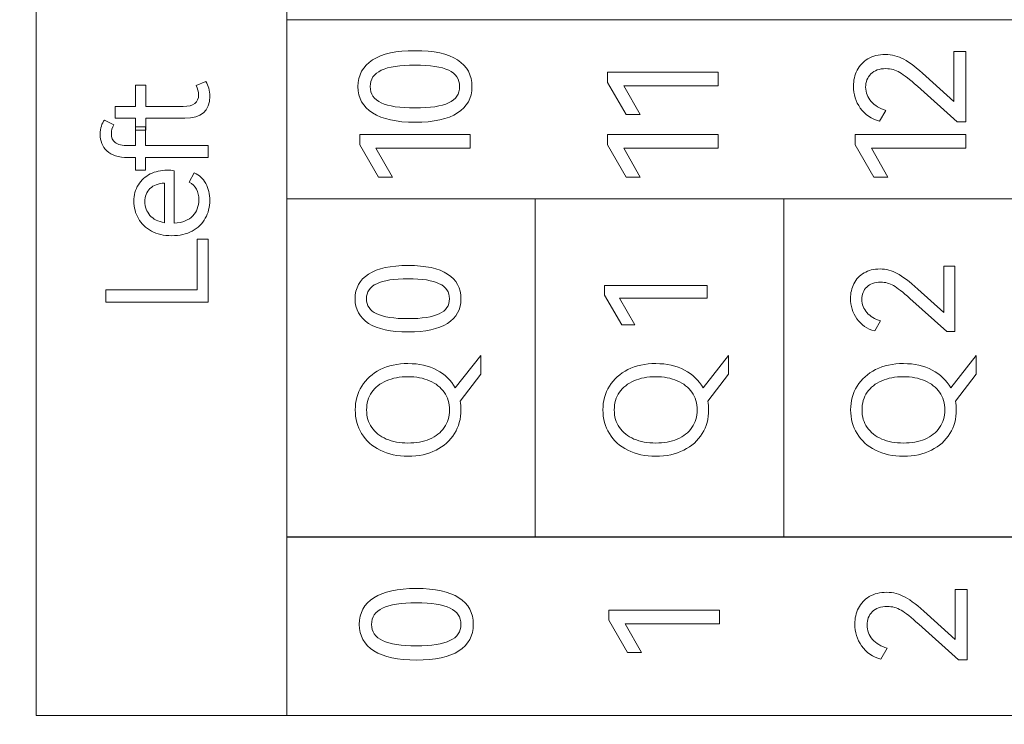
# Model space of a CAD drawing. Header units: millimetres. Extents: x 0 to 427, y 0 to 299.
# Tile 16 of 39: x 132 to 148, y 129 to 140. Entities that reach past the tile are written whole.
import ezdxf

# ---------------------------------------------------------------- set-up
doc = ezdxf.new("R2010")
doc.units = ezdxf.units.MM
doc.header["$LTSCALE"] = 23.1
doc.header["$MEASUREMENT"] = 0
doc.header["$PDSIZE"] = -5
doc.layers.add('IQC尺寸', color=3, linetype='Continuous', lineweight=18)
doc.layers.add('layer 1', color=7, linetype='Continuous')
doc.dimstyles.new('+-0.05', dxfattribs={"dimtxt": 2, "dimasz": 2, "dimexe": 1.25, "dimexo": 0.625, "dimtad": 1, "dimdsep": 46, "dimtxsty": 'Standard', "dimcen": 1.5, "dimdle": 4, "dimadec": 0, "dimazin": 0, "dimtol": 1, "dimtp": 0.05, "dimtm": 0.05, "dimtfac": 1, "dimtmove": 0, "dimatfit": 3, "dimfxl": 1, "dimtolj": 1, "dimarcsym": 0})

# ---------------------------------------------------------------- blocks, each defined once
blk = doc.blocks.new('*D34')
at = {"layer": 'Defpoints', "color": 0}
for p in [(195.984, 164.078), (89.983, 110.187), (195.984, 90.968)]:
    blk.add_point(p, dxfattribs=at)
at = {"layer": 'IQC尺寸', "color": 0, "lineweight": -2}
for p, q in [((195.984, 163.453), (195.984, 89.718)), ((89.983, 109.562), (89.983, 89.718)), ((91.983, 90.968), (193.984, 90.968))]:
    blk.add_line(p, q, dxfattribs=at)
at = {"layer": 'IQC尺寸', "color": 0}
for points in [[(91.983, 91.301), (91.983, 90.635), (89.983, 90.968)], [(193.984, 90.635), (193.984, 91.301), (195.984, 90.968)]]:
    blk.add_solid(points, dxfattribs=at)
at = {"layer": 'IQC尺寸', "color": 0, "insert": (142.984, 92.623), "char_height": 2, "attachment_point": 5}
blk.add_mtext('\\A1;106%%p0.2', dxfattribs=at)

msp = doc.modelspace()

# ---------------------------------------------------------------- linework, layer by layer
at = {"layer": 'layer 1', "lineweight": 9}
for points, knots in [([(135.941, 128.937), (135.941, 128.937), (135.941, 145.88), (135.941, 145.88), (135.941, 145.88), (135.941, 145.88), (131.833, 145.88), (131.833, 145.88), (131.833, 145.88), (131.833, 145.88), (131.833, 128.937), (131.833, 128.937), (131.833, 128.937), (131.833, 128.937), (135.941, 128.937), (135.941, 128.937)], [0, 0, 0, 0, 0.25, 0.25, 0.25, 0.25, 0.5, 0.5, 0.5, 0.5, 0.75, 0.75, 0.75, 0.75, 1, 1, 1, 1]), ([(135.941, 137.406), (135.941, 137.406), (135.941, 140.338), (135.941, 140.338), (135.941, 140.338), (135.941, 140.338), (172.574, 140.338), (172.574, 140.338), (172.574, 140.338), (172.574, 140.338), (172.574, 137.406), (172.574, 137.406), (172.574, 137.406), (172.574, 137.406), (135.941, 137.406), (135.941, 137.406)], [0, 0, 0, 0, 0.25, 0.25, 0.25, 0.25, 0.5, 0.5, 0.5, 0.5, 0.75, 0.75, 0.75, 0.75, 1, 1, 1, 1]), ([(138.043, 139.831), (138.35, 139.831), (138.581, 139.78), (138.738, 139.679), (138.738, 139.679), (138.896, 139.578), (138.974, 139.432), (138.974, 139.243), (138.974, 139.243), (138.974, 139.055), (138.895, 138.911), (138.737, 138.81), (138.737, 138.81), (138.579, 138.708), (138.348, 138.658), (138.043, 138.658), (138.043, 138.658), (137.737, 138.658), (137.505, 138.708), (137.346, 138.81), (137.346, 138.81), (137.187, 138.911), (137.107, 139.055), (137.107, 139.243), (137.107, 139.243), (137.107, 139.432), (137.187, 139.578), (137.345, 139.679), (137.345, 139.679), (137.503, 139.78), (137.735, 139.831), (138.043, 139.831)], [0, 0, 0, 0, 0.125, 0.125, 0.125, 0.125, 0.25, 0.25, 0.25, 0.25, 0.375, 0.375, 0.375, 0.375, 0.5, 0.5, 0.5, 0.5, 0.625, 0.625, 0.625, 0.625, 0.75, 0.75, 0.75, 0.75, 0.875, 0.875, 0.875, 0.875, 1, 1, 1, 1]), ([(146.868, 138.998), (146.868, 138.998), (146.868, 139.816), (146.868, 139.816), (146.868, 139.816), (146.868, 139.816), (147.063, 139.816), (147.063, 139.816), (147.063, 139.816), (147.063, 139.816), (147.063, 138.663), (147.063, 138.663), (147.063, 138.663), (147.063, 138.663), (146.922, 138.663), (146.922, 138.663), (146.922, 138.663), (146.922, 138.663), (146.27, 139.248), (146.27, 139.248), (146.27, 139.248), (146.148, 139.358), (146.052, 139.434), (145.982, 139.475), (145.982, 139.475), (145.913, 139.516), (145.836, 139.537), (145.754, 139.537), (145.754, 139.537), (145.649, 139.537), (145.567, 139.507), (145.509, 139.45), (145.509, 139.45), (145.452, 139.393), (145.423, 139.32), (145.423, 139.233), (145.423, 139.233), (145.423, 139.144), (145.454, 139.065), (145.513, 138.998), (145.513, 138.998), (145.573, 138.931), (145.653, 138.882), (145.751, 138.853), (145.751, 138.853), (145.751, 138.853), (145.65, 138.675), (145.65, 138.675), (145.65, 138.675), (145.515, 138.711), (145.41, 138.783), (145.335, 138.89), (145.335, 138.89), (145.261, 138.997), (145.223, 139.116), (145.223, 139.248), (145.223, 139.248), (145.223, 139.343), (145.243, 139.431), (145.284, 139.51), (145.284, 139.51), (145.324, 139.589), (145.383, 139.652), (145.461, 139.699), (145.461, 139.699), (145.54, 139.745), (145.634, 139.769), (145.744, 139.769), (145.744, 139.769), (145.851, 139.769), (145.953, 139.742), (146.048, 139.69), (146.048, 139.69), (146.143, 139.638), (146.264, 139.544), (146.408, 139.413), (146.408, 139.413), (146.408, 139.413), (146.868, 138.998), (146.868, 138.998)], [0, 0, 0, 0, 0.05, 0.05, 0.05, 0.05, 0.1, 0.1, 0.1, 0.1, 0.15, 0.15, 0.15, 0.15, 0.2, 0.2, 0.2, 0.2, 0.25, 0.25, 0.25, 0.25, 0.3, 0.3, 0.3, 0.3, 0.35, 0.35, 0.35, 0.35, 0.4, 0.4, 0.4, 0.4, 0.45, 0.45, 0.45, 0.45, 0.5, 0.5, 0.5, 0.5, 0.55, 0.55, 0.55, 0.55, 0.6, 0.6, 0.6, 0.6, 0.65, 0.65, 0.65, 0.65, 0.7, 0.7, 0.7, 0.7, 0.75, 0.75, 0.75, 0.75, 0.8, 0.8, 0.8, 0.8, 0.85, 0.85, 0.85, 0.85, 0.9, 0.9, 0.9, 0.9, 0.95, 0.95, 0.95, 0.95, 1, 1, 1, 1]), ([(138.043, 138.892), (138.289, 138.892), (138.471, 138.921), (138.592, 138.977), (138.592, 138.977), (138.712, 139.034), (138.772, 139.123), (138.772, 139.243), (138.772, 139.243), (138.772, 139.363), (138.712, 139.453), (138.593, 139.51), (138.593, 139.51), (138.474, 139.567), (138.29, 139.596), (138.043, 139.596), (138.043, 139.596), (137.795, 139.596), (137.61, 139.567), (137.489, 139.51), (137.489, 139.51), (137.368, 139.452), (137.307, 139.363), (137.307, 139.243), (137.307, 139.243), (137.307, 139.123), (137.368, 139.034), (137.489, 138.977), (137.489, 138.977), (137.61, 138.921), (137.795, 138.892), (138.043, 138.892)], [0, 0, 0, 0, 0.125, 0.125, 0.125, 0.125, 0.25, 0.25, 0.25, 0.25, 0.375, 0.375, 0.375, 0.375, 0.5, 0.5, 0.5, 0.5, 0.625, 0.625, 0.625, 0.625, 0.75, 0.75, 0.75, 0.75, 0.875, 0.875, 0.875, 0.875, 1, 1, 1, 1]), ([(141.728, 138.784), (141.728, 138.784), (141.501, 138.784), (141.501, 138.784), (141.501, 138.784), (141.501, 138.784), (141.195, 139.31), (141.195, 139.31), (141.195, 139.31), (141.195, 139.31), (141.195, 139.478), (141.195, 139.478), (141.195, 139.478), (141.195, 139.478), (143.005, 139.478), (143.005, 139.478), (143.005, 139.478), (143.005, 139.478), (143.005, 139.255), (143.005, 139.255), (143.005, 139.255), (143.005, 139.255), (141.459, 139.255), (141.459, 139.255), (141.459, 139.255), (141.459, 139.255), (141.728, 138.784), (141.728, 138.784)], [0, 0, 0, 0, 0.142857, 0.142857, 0.142857, 0.142857, 0.285714, 0.285714, 0.285714, 0.285714, 0.428571, 0.428571, 0.428571, 0.428571, 0.571429, 0.571429, 0.571429, 0.571429, 0.714286, 0.714286, 0.714286, 0.714286, 0.857143, 0.857143, 0.857143, 0.857143, 1, 1, 1, 1]), ([(134.615, 139.324), (134.658, 139.261), (134.679, 139.181), (134.679, 139.083), (134.679, 139.083), (134.679, 138.843), (134.542, 138.723), (134.269, 138.723), (134.269, 138.723), (134.269, 138.723), (133.631, 138.723), (133.631, 138.723), (133.631, 138.723), (133.631, 138.723), (133.631, 138.526), (133.631, 138.526), (133.631, 138.526), (133.631, 138.526), (133.462, 138.526), (133.462, 138.526), (133.462, 138.526), (133.462, 138.526), (133.462, 138.723), (133.462, 138.723), (133.462, 138.723), (133.462, 138.723), (133.129, 138.723), (133.129, 138.723), (133.129, 138.723), (133.129, 138.723), (133.129, 138.918), (133.129, 138.918), (133.129, 138.918), (133.129, 138.918), (133.462, 138.918), (133.462, 138.918), (133.462, 138.918), (133.462, 138.918), (133.462, 139.264), (133.462, 139.264), (133.462, 139.264), (133.462, 139.264), (133.631, 139.264), (133.631, 139.264), (133.631, 139.264), (133.631, 139.264), (133.631, 138.918), (133.631, 138.918), (133.631, 138.918), (133.631, 138.918), (134.246, 138.918), (134.246, 138.918), (134.246, 138.918), (134.413, 138.918), (134.496, 138.981), (134.496, 139.106), (134.496, 139.106), (134.496, 139.161), (134.482, 139.212), (134.455, 139.26), (134.455, 139.26), (134.455, 139.26), (134.615, 139.324), (134.615, 139.324)], [0, 0, 0, 0, 0.0625, 0.0625, 0.0625, 0.0625, 0.125, 0.125, 0.125, 0.125, 0.1875, 0.1875, 0.1875, 0.1875, 0.25, 0.25, 0.25, 0.25, 0.3125, 0.3125, 0.3125, 0.3125, 0.375, 0.375, 0.375, 0.375, 0.4375, 0.4375, 0.4375, 0.4375, 0.5, 0.5, 0.5, 0.5, 0.5625, 0.5625, 0.5625, 0.5625, 0.625, 0.625, 0.625, 0.625, 0.6875, 0.6875, 0.6875, 0.6875, 0.75, 0.75, 0.75, 0.75, 0.8125, 0.8125, 0.8125, 0.8125, 0.875, 0.875, 0.875, 0.875, 0.9375, 0.9375, 0.9375, 0.9375, 1, 1, 1, 1]), ([(133.067, 138.471), (133.067, 138.407), (133.088, 138.358), (133.129, 138.325), (133.129, 138.325), (133.17, 138.293), (133.243, 138.276), (133.347, 138.276), (133.347, 138.276), (133.347, 138.276), (133.462, 138.276), (133.462, 138.276), (133.462, 138.276), (133.462, 138.276), (133.462, 138.586), (133.462, 138.586), (133.462, 138.586), (133.462, 138.586), (133.629, 138.586), (133.629, 138.586), (133.629, 138.586), (133.629, 138.586), (133.629, 138.276), (133.629, 138.276), (133.629, 138.276), (133.629, 138.276), (134.654, 138.276), (134.654, 138.276), (134.654, 138.276), (134.654, 138.276), (134.654, 138.081), (134.654, 138.081), (134.654, 138.081), (134.654, 138.081), (133.629, 138.081), (133.629, 138.081), (133.629, 138.081), (133.629, 138.081), (133.629, 137.875), (133.629, 137.875), (133.629, 137.875), (133.629, 137.875), (133.462, 137.875), (133.462, 137.875), (133.462, 137.875), (133.462, 137.875), (133.462, 138.081), (133.462, 138.081), (133.462, 138.081), (133.462, 138.081), (133.342, 138.081), (133.342, 138.081), (133.342, 138.081), (133.183, 138.081), (133.067, 138.117), (132.994, 138.189), (132.994, 138.189), (132.92, 138.261), (132.884, 138.352), (132.884, 138.462), (132.884, 138.462), (132.884, 138.511), (132.89, 138.555), (132.903, 138.596), (132.903, 138.596), (132.916, 138.637), (132.933, 138.669), (132.953, 138.693), (132.953, 138.693), (132.953, 138.693), (133.109, 138.615), (133.109, 138.615), (133.109, 138.615), (133.081, 138.573), (133.067, 138.525), (133.067, 138.471)], [0, 0, 0, 0, 0.052632, 0.052632, 0.052632, 0.052632, 0.105263, 0.105263, 0.105263, 0.105263, 0.157895, 0.157895, 0.157895, 0.157895, 0.210526, 0.210526, 0.210526, 0.210526, 0.263158, 0.263158, 0.263158, 0.263158, 0.315789, 0.315789, 0.315789, 0.315789, 0.368421, 0.368421, 0.368421, 0.368421, 0.421053, 0.421053, 0.421053, 0.421053, 0.473684, 0.473684, 0.473684, 0.473684, 0.526316, 0.526316, 0.526316, 0.526316, 0.578947, 0.578947, 0.578947, 0.578947, 0.631579, 0.631579, 0.631579, 0.631579, 0.684211, 0.684211, 0.684211, 0.684211, 0.736842, 0.736842, 0.736842, 0.736842, 0.789474, 0.789474, 0.789474, 0.789474, 0.842105, 0.842105, 0.842105, 0.842105, 0.894737, 0.894737, 0.894737, 0.894737, 0.947368, 0.947368, 0.947368, 0.947368, 1, 1, 1, 1]), ([(137.67, 137.761), (137.67, 137.761), (137.443, 137.761), (137.443, 137.761), (137.443, 137.761), (137.443, 137.761), (137.137, 138.287), (137.137, 138.287), (137.137, 138.287), (137.137, 138.287), (137.137, 138.455), (137.137, 138.455), (137.137, 138.455), (137.137, 138.455), (138.947, 138.455), (138.947, 138.455), (138.947, 138.455), (138.947, 138.455), (138.947, 138.233), (138.947, 138.233), (138.947, 138.233), (138.947, 138.233), (137.401, 138.233), (137.401, 138.233), (137.401, 138.233), (137.401, 138.233), (137.67, 137.761), (137.67, 137.761)], [0, 0, 0, 0, 0.142857, 0.142857, 0.142857, 0.142857, 0.285714, 0.285714, 0.285714, 0.285714, 0.428571, 0.428571, 0.428571, 0.428571, 0.571429, 0.571429, 0.571429, 0.571429, 0.714286, 0.714286, 0.714286, 0.714286, 0.857143, 0.857143, 0.857143, 0.857143, 1, 1, 1, 1]), ([(141.728, 137.761), (141.728, 137.761), (141.501, 137.761), (141.501, 137.761), (141.501, 137.761), (141.501, 137.761), (141.195, 138.287), (141.195, 138.287), (141.195, 138.287), (141.195, 138.287), (141.195, 138.455), (141.195, 138.455), (141.195, 138.455), (141.195, 138.455), (143.005, 138.455), (143.005, 138.455), (143.005, 138.455), (143.005, 138.455), (143.005, 138.233), (143.005, 138.233), (143.005, 138.233), (143.005, 138.233), (141.459, 138.233), (141.459, 138.233), (141.459, 138.233), (141.459, 138.233), (141.728, 137.761), (141.728, 137.761)], [0, 0, 0, 0, 0.142857, 0.142857, 0.142857, 0.142857, 0.285714, 0.285714, 0.285714, 0.285714, 0.428571, 0.428571, 0.428571, 0.428571, 0.571429, 0.571429, 0.571429, 0.571429, 0.714286, 0.714286, 0.714286, 0.714286, 0.857143, 0.857143, 0.857143, 0.857143, 1, 1, 1, 1]), ([(145.786, 137.761), (145.786, 137.761), (145.559, 137.761), (145.559, 137.761), (145.559, 137.761), (145.559, 137.761), (145.253, 138.287), (145.253, 138.287), (145.253, 138.287), (145.253, 138.287), (145.253, 138.455), (145.253, 138.455), (145.253, 138.455), (145.253, 138.455), (147.063, 138.455), (147.063, 138.455), (147.063, 138.455), (147.063, 138.455), (147.063, 138.233), (147.063, 138.233), (147.063, 138.233), (147.063, 138.233), (145.517, 138.233), (145.517, 138.233), (145.517, 138.233), (145.517, 138.233), (145.786, 137.761), (145.786, 137.761)], [0, 0, 0, 0, 0.142857, 0.142857, 0.142857, 0.142857, 0.285714, 0.285714, 0.285714, 0.285714, 0.428571, 0.428571, 0.428571, 0.428571, 0.571429, 0.571429, 0.571429, 0.571429, 0.714286, 0.714286, 0.714286, 0.714286, 0.857143, 0.857143, 0.857143, 0.857143, 1, 1, 1, 1]), ([(133.436, 137.364), (133.436, 137.466), (133.46, 137.556), (133.509, 137.633), (133.509, 137.633), (133.557, 137.71), (133.622, 137.77), (133.705, 137.811), (133.705, 137.811), (133.787, 137.852), (133.879, 137.873), (133.98, 137.873), (133.98, 137.873), (134.023, 137.873), (134.062, 137.87), (134.097, 137.864), (134.097, 137.864), (134.097, 137.864), (134.097, 137.006), (134.097, 137.006), (134.097, 137.006), (134.233, 137.014), (134.334, 137.053), (134.401, 137.123), (134.401, 137.123), (134.467, 137.193), (134.5, 137.282), (134.5, 137.389), (134.5, 137.389), (134.5, 137.522), (134.447, 137.618), (134.34, 137.678), (134.34, 137.678), (134.34, 137.678), (134.425, 137.827), (134.425, 137.827), (134.425, 137.827), (134.506, 137.796), (134.568, 137.739), (134.613, 137.656), (134.613, 137.656), (134.657, 137.573), (134.679, 137.48), (134.679, 137.377), (134.679, 137.377), (134.679, 137.27), (134.655, 137.173), (134.606, 137.085), (134.606, 137.085), (134.557, 136.997), (134.486, 136.928), (134.391, 136.876), (134.391, 136.876), (134.297, 136.825), (134.185, 136.8), (134.053, 136.8), (134.053, 136.8), (133.926, 136.8), (133.816, 136.825), (133.723, 136.876), (133.723, 136.876), (133.63, 136.928), (133.559, 136.996), (133.51, 137.082), (133.51, 137.082), (133.461, 137.167), (133.436, 137.261), (133.436, 137.364)], [0, 0, 0, 0, 0.058824, 0.058824, 0.058824, 0.058824, 0.117647, 0.117647, 0.117647, 0.117647, 0.176471, 0.176471, 0.176471, 0.176471, 0.235294, 0.235294, 0.235294, 0.235294, 0.294118, 0.294118, 0.294118, 0.294118, 0.352941, 0.352941, 0.352941, 0.352941, 0.411765, 0.411765, 0.411765, 0.411765, 0.470588, 0.470588, 0.470588, 0.470588, 0.529412, 0.529412, 0.529412, 0.529412, 0.588235, 0.588235, 0.588235, 0.588235, 0.647059, 0.647059, 0.647059, 0.647059, 0.705882, 0.705882, 0.705882, 0.705882, 0.764706, 0.764706, 0.764706, 0.764706, 0.823529, 0.823529, 0.823529, 0.823529, 0.882353, 0.882353, 0.882353, 0.882353, 0.941176, 0.941176, 0.941176, 0.941176, 1, 1, 1, 1]), ([(133.615, 137.357), (133.615, 137.271), (133.643, 137.197), (133.698, 137.133), (133.698, 137.133), (133.753, 137.07), (133.833, 137.03), (133.939, 137.013), (133.939, 137.013), (133.939, 137.013), (133.939, 137.662), (133.939, 137.662), (133.939, 137.662), (133.836, 137.657), (133.757, 137.627), (133.7, 137.572), (133.7, 137.572), (133.644, 137.517), (133.615, 137.446), (133.615, 137.357)], [0, 0, 0, 0, 0.2, 0.2, 0.2, 0.2, 0.4, 0.4, 0.4, 0.4, 0.6, 0.6, 0.6, 0.6, 0.8, 0.8, 0.8, 0.8, 1, 1, 1, 1]), ([(172.574, 137.406), (172.574, 137.406), (168.503, 137.406), (168.503, 137.406), (168.503, 137.406), (168.503, 137.406), (164.433, 137.406), (164.433, 137.406), (164.433, 137.406), (164.433, 137.406), (160.363, 137.406), (160.363, 137.406), (160.363, 137.406), (160.363, 137.406), (156.292, 137.406), (156.292, 137.406), (156.292, 137.406), (156.292, 137.406), (152.222, 137.406), (152.222, 137.406), (152.222, 137.406), (152.222, 137.406), (148.152, 137.406), (148.152, 137.406), (148.152, 137.406), (148.152, 137.406), (144.081, 137.406), (144.081, 137.406), (144.081, 137.406), (144.081, 137.406), (140.011, 137.406), (140.011, 137.406), (140.011, 137.406), (140.011, 137.406), (135.941, 137.406), (135.941, 137.406)], [0, 0, 0, 0, 0.111111, 0.111111, 0.111111, 0.111111, 0.222222, 0.222222, 0.222222, 0.222222, 0.333333, 0.333333, 0.333333, 0.333333, 0.444444, 0.444444, 0.444444, 0.444444, 0.555556, 0.555556, 0.555556, 0.555556, 0.666667, 0.666667, 0.666667, 0.666667, 0.777778, 0.777778, 0.777778, 0.777778, 0.888889, 0.888889, 0.888889, 0.888889, 1, 1, 1, 1]), ([(132.976, 135.711), (132.976, 135.711), (132.976, 135.915), (132.976, 135.915), (132.976, 135.915), (132.976, 135.915), (134.471, 135.915), (134.471, 135.915), (134.471, 135.915), (134.471, 135.915), (134.471, 136.743), (134.471, 136.743), (134.471, 136.743), (134.471, 136.743), (134.654, 136.743), (134.654, 136.743), (134.654, 136.743), (134.654, 136.743), (134.654, 135.711), (134.654, 135.711), (134.654, 135.711), (134.654, 135.711), (132.976, 135.711), (132.976, 135.711)], [0, 0, 0, 0, 0.166667, 0.166667, 0.166667, 0.166667, 0.333333, 0.333333, 0.333333, 0.333333, 0.5, 0.5, 0.5, 0.5, 0.666667, 0.666667, 0.666667, 0.666667, 0.833333, 0.833333, 0.833333, 0.833333, 1, 1, 1, 1]), ([(137.929, 136.312), (138.213, 136.312), (138.428, 136.265), (138.574, 136.171), (138.574, 136.171), (138.72, 136.077), (138.793, 135.942), (138.793, 135.766), (138.793, 135.766), (138.793, 135.592), (138.72, 135.458), (138.573, 135.364), (138.573, 135.364), (138.426, 135.27), (138.211, 135.223), (137.929, 135.223), (137.929, 135.223), (137.644, 135.223), (137.428, 135.27), (137.281, 135.364), (137.281, 135.364), (137.133, 135.458), (137.06, 135.592), (137.06, 135.766), (137.06, 135.766), (137.06, 135.942), (137.133, 136.077), (137.28, 136.171), (137.28, 136.171), (137.426, 136.265), (137.643, 136.312), (137.929, 136.312)], [0, 0, 0, 0, 0.125, 0.125, 0.125, 0.125, 0.25, 0.25, 0.25, 0.25, 0.375, 0.375, 0.375, 0.375, 0.5, 0.5, 0.5, 0.5, 0.625, 0.625, 0.625, 0.625, 0.75, 0.75, 0.75, 0.75, 0.875, 0.875, 0.875, 0.875, 1, 1, 1, 1]), ([(146.702, 135.539), (146.702, 135.539), (146.702, 136.298), (146.702, 136.298), (146.702, 136.298), (146.702, 136.298), (146.883, 136.298), (146.883, 136.298), (146.883, 136.298), (146.883, 136.298), (146.883, 135.228), (146.883, 135.228), (146.883, 135.228), (146.883, 135.228), (146.752, 135.228), (146.752, 135.228), (146.752, 135.228), (146.752, 135.228), (146.147, 135.771), (146.147, 135.771), (146.147, 135.771), (146.034, 135.873), (145.945, 135.944), (145.88, 135.982), (145.88, 135.982), (145.815, 136.02), (145.744, 136.039), (145.668, 136.039), (145.668, 136.039), (145.57, 136.039), (145.494, 136.013), (145.441, 135.959), (145.441, 135.959), (145.387, 135.906), (145.36, 135.838), (145.36, 135.757), (145.36, 135.757), (145.36, 135.675), (145.388, 135.602), (145.444, 135.539), (145.444, 135.539), (145.5, 135.477), (145.574, 135.432), (145.665, 135.404), (145.665, 135.404), (145.665, 135.404), (145.571, 135.239), (145.571, 135.239), (145.571, 135.239), (145.446, 135.273), (145.348, 135.339), (145.279, 135.439), (145.279, 135.439), (145.209, 135.538), (145.175, 135.649), (145.175, 135.771), (145.175, 135.771), (145.175, 135.86), (145.193, 135.941), (145.231, 136.014), (145.231, 136.014), (145.268, 136.088), (145.323, 136.146), (145.396, 136.19), (145.396, 136.19), (145.468, 136.233), (145.556, 136.255), (145.658, 136.255), (145.658, 136.255), (145.758, 136.255), (145.852, 136.23), (145.94, 136.182), (145.94, 136.182), (146.029, 136.133), (146.141, 136.047), (146.275, 135.925), (146.275, 135.925), (146.275, 135.925), (146.702, 135.539), (146.702, 135.539)], [0, 0, 0, 0, 0.05, 0.05, 0.05, 0.05, 0.1, 0.1, 0.1, 0.1, 0.15, 0.15, 0.15, 0.15, 0.2, 0.2, 0.2, 0.2, 0.25, 0.25, 0.25, 0.25, 0.3, 0.3, 0.3, 0.3, 0.35, 0.35, 0.35, 0.35, 0.4, 0.4, 0.4, 0.4, 0.45, 0.45, 0.45, 0.45, 0.5, 0.5, 0.5, 0.5, 0.55, 0.55, 0.55, 0.55, 0.6, 0.6, 0.6, 0.6, 0.65, 0.65, 0.65, 0.65, 0.7, 0.7, 0.7, 0.7, 0.75, 0.75, 0.75, 0.75, 0.8, 0.8, 0.8, 0.8, 0.85, 0.85, 0.85, 0.85, 0.9, 0.9, 0.9, 0.9, 0.95, 0.95, 0.95, 0.95, 1, 1, 1, 1]), ([(137.929, 135.441), (138.156, 135.441), (138.326, 135.467), (138.438, 135.52), (138.438, 135.52), (138.549, 135.573), (138.605, 135.655), (138.605, 135.766), (138.605, 135.766), (138.605, 135.878), (138.55, 135.961), (138.439, 136.014), (138.439, 136.014), (138.328, 136.068), (138.158, 136.094), (137.929, 136.094), (137.929, 136.094), (137.698, 136.094), (137.526, 136.068), (137.414, 136.014), (137.414, 136.014), (137.302, 135.961), (137.245, 135.878), (137.245, 135.766), (137.245, 135.766), (137.245, 135.655), (137.302, 135.573), (137.414, 135.52), (137.414, 135.52), (137.526, 135.467), (137.698, 135.441), (137.929, 135.441)], [0, 0, 0, 0, 0.125, 0.125, 0.125, 0.125, 0.25, 0.25, 0.25, 0.25, 0.375, 0.375, 0.375, 0.375, 0.5, 0.5, 0.5, 0.5, 0.625, 0.625, 0.625, 0.625, 0.75, 0.75, 0.75, 0.75, 0.875, 0.875, 0.875, 0.875, 1, 1, 1, 1]), ([(141.64, 135.34), (141.64, 135.34), (141.429, 135.34), (141.429, 135.34), (141.429, 135.34), (141.429, 135.34), (141.145, 135.828), (141.145, 135.828), (141.145, 135.828), (141.145, 135.828), (141.145, 135.984), (141.145, 135.984), (141.145, 135.984), (141.145, 135.984), (142.825, 135.984), (142.825, 135.984), (142.825, 135.984), (142.825, 135.984), (142.825, 135.778), (142.825, 135.778), (142.825, 135.778), (142.825, 135.778), (141.39, 135.778), (141.39, 135.778), (141.39, 135.778), (141.39, 135.778), (141.64, 135.34), (141.64, 135.34)], [0, 0, 0, 0, 0.142857, 0.142857, 0.142857, 0.142857, 0.285714, 0.285714, 0.285714, 0.285714, 0.428571, 0.428571, 0.428571, 0.428571, 0.571429, 0.571429, 0.571429, 0.571429, 0.714286, 0.714286, 0.714286, 0.714286, 0.857143, 0.857143, 0.857143, 0.857143, 1, 1, 1, 1]), ([(139.117, 134.838), (139.117, 134.838), (139.117, 134.531), (139.117, 134.531), (139.117, 134.531), (139.117, 134.531), (138.779, 134.091), (138.779, 134.091), (138.779, 134.091), (138.789, 134.043), (138.793, 133.995), (138.793, 133.946), (138.793, 133.946), (138.793, 133.802), (138.758, 133.673), (138.688, 133.557), (138.688, 133.557), (138.617, 133.442), (138.516, 133.351), (138.385, 133.286), (138.385, 133.286), (138.254, 133.22), (138.101, 133.187), (137.926, 133.187), (137.926, 133.187), (137.754, 133.187), (137.602, 133.22), (137.47, 133.286), (137.47, 133.286), (137.339, 133.351), (137.238, 133.442), (137.167, 133.557), (137.167, 133.557), (137.097, 133.673), (137.062, 133.802), (137.062, 133.946), (137.062, 133.946), (137.062, 134.09), (137.097, 134.219), (137.169, 134.335), (137.169, 134.335), (137.24, 134.45), (137.34, 134.541), (137.471, 134.607), (137.471, 134.607), (137.602, 134.672), (137.754, 134.705), (137.926, 134.705), (137.926, 134.705), (138.107, 134.705), (138.264, 134.67), (138.398, 134.599), (138.398, 134.599), (138.531, 134.527), (138.633, 134.431), (138.701, 134.308), (138.701, 134.308), (138.701, 134.308), (139.117, 134.838), (139.117, 134.838)], [0, 0, 0, 0, 0.066667, 0.066667, 0.066667, 0.066667, 0.133333, 0.133333, 0.133333, 0.133333, 0.2, 0.2, 0.2, 0.2, 0.266667, 0.266667, 0.266667, 0.266667, 0.333333, 0.333333, 0.333333, 0.333333, 0.4, 0.4, 0.4, 0.4, 0.466667, 0.466667, 0.466667, 0.466667, 0.533333, 0.533333, 0.533333, 0.533333, 0.6, 0.6, 0.6, 0.6, 0.666667, 0.666667, 0.666667, 0.666667, 0.733333, 0.733333, 0.733333, 0.733333, 0.8, 0.8, 0.8, 0.8, 0.866667, 0.866667, 0.866667, 0.866667, 0.933333, 0.933333, 0.933333, 0.933333, 1, 1, 1, 1]), ([(143.174, 134.838), (143.174, 134.838), (143.174, 134.531), (143.174, 134.531), (143.174, 134.531), (143.174, 134.531), (142.837, 134.091), (142.837, 134.091), (142.837, 134.091), (142.846, 134.043), (142.851, 133.995), (142.851, 133.946), (142.851, 133.946), (142.851, 133.802), (142.816, 133.673), (142.745, 133.557), (142.745, 133.557), (142.675, 133.442), (142.574, 133.351), (142.443, 133.286), (142.443, 133.286), (142.311, 133.22), (142.158, 133.187), (141.984, 133.187), (141.984, 133.187), (141.811, 133.187), (141.659, 133.22), (141.528, 133.286), (141.528, 133.286), (141.396, 133.351), (141.295, 133.442), (141.225, 133.557), (141.225, 133.557), (141.155, 133.673), (141.119, 133.802), (141.119, 133.946), (141.119, 133.946), (141.119, 134.09), (141.155, 134.219), (141.226, 134.335), (141.226, 134.335), (141.297, 134.45), (141.398, 134.541), (141.529, 134.607), (141.529, 134.607), (141.659, 134.672), (141.811, 134.705), (141.984, 134.705), (141.984, 134.705), (142.164, 134.705), (142.321, 134.67), (142.455, 134.599), (142.455, 134.599), (142.589, 134.527), (142.69, 134.431), (142.759, 134.308), (142.759, 134.308), (142.759, 134.308), (143.174, 134.838), (143.174, 134.838)], [0, 0, 0, 0, 0.066667, 0.066667, 0.066667, 0.066667, 0.133333, 0.133333, 0.133333, 0.133333, 0.2, 0.2, 0.2, 0.2, 0.266667, 0.266667, 0.266667, 0.266667, 0.333333, 0.333333, 0.333333, 0.333333, 0.4, 0.4, 0.4, 0.4, 0.466667, 0.466667, 0.466667, 0.466667, 0.533333, 0.533333, 0.533333, 0.533333, 0.6, 0.6, 0.6, 0.6, 0.666667, 0.666667, 0.666667, 0.666667, 0.733333, 0.733333, 0.733333, 0.733333, 0.8, 0.8, 0.8, 0.8, 0.866667, 0.866667, 0.866667, 0.866667, 0.933333, 0.933333, 0.933333, 0.933333, 1, 1, 1, 1]), ([(147.232, 134.838), (147.232, 134.838), (147.232, 134.531), (147.232, 134.531), (147.232, 134.531), (147.232, 134.531), (146.894, 134.091), (146.894, 134.091), (146.894, 134.091), (146.904, 134.043), (146.908, 133.995), (146.908, 133.946), (146.908, 133.946), (146.908, 133.802), (146.873, 133.673), (146.803, 133.557), (146.803, 133.557), (146.732, 133.442), (146.631, 133.351), (146.5, 133.286), (146.5, 133.286), (146.369, 133.22), (146.216, 133.187), (146.041, 133.187), (146.041, 133.187), (145.869, 133.187), (145.717, 133.22), (145.585, 133.286), (145.585, 133.286), (145.454, 133.351), (145.353, 133.442), (145.282, 133.557), (145.282, 133.557), (145.212, 133.673), (145.177, 133.802), (145.177, 133.946), (145.177, 133.946), (145.177, 134.09), (145.212, 134.219), (145.284, 134.335), (145.284, 134.335), (145.355, 134.45), (145.455, 134.541), (145.586, 134.607), (145.586, 134.607), (145.717, 134.672), (145.869, 134.705), (146.041, 134.705), (146.041, 134.705), (146.222, 134.705), (146.379, 134.67), (146.513, 134.599), (146.513, 134.599), (146.646, 134.527), (146.748, 134.431), (146.816, 134.308), (146.816, 134.308), (146.816, 134.308), (147.232, 134.838), (147.232, 134.838)], [0, 0, 0, 0, 0.066667, 0.066667, 0.066667, 0.066667, 0.133333, 0.133333, 0.133333, 0.133333, 0.2, 0.2, 0.2, 0.2, 0.266667, 0.266667, 0.266667, 0.266667, 0.333333, 0.333333, 0.333333, 0.333333, 0.4, 0.4, 0.4, 0.4, 0.466667, 0.466667, 0.466667, 0.466667, 0.533333, 0.533333, 0.533333, 0.533333, 0.6, 0.6, 0.6, 0.6, 0.666667, 0.666667, 0.666667, 0.666667, 0.733333, 0.733333, 0.733333, 0.733333, 0.8, 0.8, 0.8, 0.8, 0.866667, 0.866667, 0.866667, 0.866667, 0.933333, 0.933333, 0.933333, 0.933333, 1, 1, 1, 1]), ([(137.926, 133.403), (138.059, 133.403), (138.177, 133.424), (138.28, 133.468), (138.28, 133.468), (138.382, 133.512), (138.462, 133.575), (138.519, 133.657), (138.519, 133.657), (138.576, 133.74), (138.605, 133.836), (138.605, 133.946), (138.605, 133.946), (138.605, 134.056), (138.576, 134.152), (138.519, 134.234), (138.519, 134.234), (138.462, 134.316), (138.382, 134.379), (138.28, 134.423), (138.28, 134.423), (138.177, 134.467), (138.059, 134.49), (137.926, 134.49), (137.926, 134.49), (137.792, 134.49), (137.673, 134.467), (137.571, 134.423), (137.571, 134.423), (137.469, 134.379), (137.389, 134.316), (137.332, 134.234), (137.332, 134.234), (137.276, 134.152), (137.248, 134.056), (137.248, 133.946), (137.248, 133.946), (137.248, 133.836), (137.276, 133.74), (137.332, 133.658), (137.332, 133.658), (137.389, 133.577), (137.469, 133.513), (137.571, 133.469), (137.571, 133.469), (137.673, 133.425), (137.792, 133.403), (137.926, 133.403)], [0, 0, 0, 0, 0.083333, 0.083333, 0.083333, 0.083333, 0.166667, 0.166667, 0.166667, 0.166667, 0.25, 0.25, 0.25, 0.25, 0.333333, 0.333333, 0.333333, 0.333333, 0.416667, 0.416667, 0.416667, 0.416667, 0.5, 0.5, 0.5, 0.5, 0.583333, 0.583333, 0.583333, 0.583333, 0.666667, 0.666667, 0.666667, 0.666667, 0.75, 0.75, 0.75, 0.75, 0.833333, 0.833333, 0.833333, 0.833333, 0.916667, 0.916667, 0.916667, 0.916667, 1, 1, 1, 1]), ([(141.984, 133.403), (142.117, 133.403), (142.235, 133.424), (142.337, 133.468), (142.337, 133.468), (142.439, 133.512), (142.519, 133.575), (142.577, 133.657), (142.577, 133.657), (142.634, 133.74), (142.663, 133.836), (142.663, 133.946), (142.663, 133.946), (142.663, 134.056), (142.634, 134.152), (142.577, 134.234), (142.577, 134.234), (142.519, 134.316), (142.439, 134.379), (142.337, 134.423), (142.337, 134.423), (142.235, 134.467), (142.117, 134.49), (141.984, 134.49), (141.984, 134.49), (141.849, 134.49), (141.731, 134.467), (141.628, 134.423), (141.628, 134.423), (141.526, 134.379), (141.447, 134.316), (141.39, 134.234), (141.39, 134.234), (141.333, 134.152), (141.305, 134.056), (141.305, 133.946), (141.305, 133.946), (141.305, 133.836), (141.333, 133.74), (141.39, 133.658), (141.39, 133.658), (141.447, 133.577), (141.526, 133.513), (141.628, 133.469), (141.628, 133.469), (141.731, 133.425), (141.849, 133.403), (141.984, 133.403)], [0, 0, 0, 0, 0.083333, 0.083333, 0.083333, 0.083333, 0.166667, 0.166667, 0.166667, 0.166667, 0.25, 0.25, 0.25, 0.25, 0.333333, 0.333333, 0.333333, 0.333333, 0.416667, 0.416667, 0.416667, 0.416667, 0.5, 0.5, 0.5, 0.5, 0.583333, 0.583333, 0.583333, 0.583333, 0.666667, 0.666667, 0.666667, 0.666667, 0.75, 0.75, 0.75, 0.75, 0.833333, 0.833333, 0.833333, 0.833333, 0.916667, 0.916667, 0.916667, 0.916667, 1, 1, 1, 1]), ([(146.041, 133.403), (146.174, 133.403), (146.292, 133.424), (146.395, 133.468), (146.395, 133.468), (146.497, 133.512), (146.577, 133.575), (146.634, 133.657), (146.634, 133.657), (146.691, 133.74), (146.72, 133.836), (146.72, 133.946), (146.72, 133.946), (146.72, 134.056), (146.691, 134.152), (146.634, 134.234), (146.634, 134.234), (146.577, 134.316), (146.497, 134.379), (146.395, 134.423), (146.395, 134.423), (146.292, 134.467), (146.174, 134.49), (146.041, 134.49), (146.041, 134.49), (145.907, 134.49), (145.788, 134.467), (145.686, 134.423), (145.686, 134.423), (145.584, 134.379), (145.504, 134.316), (145.447, 134.234), (145.447, 134.234), (145.391, 134.152), (145.363, 134.056), (145.363, 133.946), (145.363, 133.946), (145.363, 133.836), (145.391, 133.74), (145.447, 133.658), (145.447, 133.658), (145.504, 133.577), (145.584, 133.513), (145.686, 133.469), (145.686, 133.469), (145.788, 133.425), (145.907, 133.403), (146.041, 133.403)], [0, 0, 0, 0, 0.083333, 0.083333, 0.083333, 0.083333, 0.166667, 0.166667, 0.166667, 0.166667, 0.25, 0.25, 0.25, 0.25, 0.333333, 0.333333, 0.333333, 0.333333, 0.416667, 0.416667, 0.416667, 0.416667, 0.5, 0.5, 0.5, 0.5, 0.583333, 0.583333, 0.583333, 0.583333, 0.666667, 0.666667, 0.666667, 0.666667, 0.75, 0.75, 0.75, 0.75, 0.833333, 0.833333, 0.833333, 0.833333, 0.916667, 0.916667, 0.916667, 0.916667, 1, 1, 1, 1]), ([(135.941, 128.937), (135.941, 128.937), (135.941, 131.869), (135.941, 131.869), (135.941, 131.869), (135.941, 131.869), (172.574, 131.869), (172.574, 131.869), (172.574, 131.869), (172.574, 131.869), (172.574, 128.937), (172.574, 128.937), (172.574, 128.937), (172.574, 128.937), (135.941, 128.937), (135.941, 128.937)], [0, 0, 0, 0, 0.25, 0.25, 0.25, 0.25, 0.5, 0.5, 0.5, 0.5, 0.75, 0.75, 0.75, 0.75, 1, 1, 1, 1]), ([(172.574, 131.862), (172.574, 131.862), (168.503, 131.862), (168.503, 131.862), (168.503, 131.862), (168.503, 131.862), (164.433, 131.862), (164.433, 131.862), (164.433, 131.862), (164.433, 131.862), (160.363, 131.862), (160.363, 131.862), (160.363, 131.862), (160.363, 131.862), (156.292, 131.862), (156.292, 131.862), (156.292, 131.862), (156.292, 131.862), (152.222, 131.862), (152.222, 131.862), (152.222, 131.862), (152.222, 131.862), (148.152, 131.862), (148.152, 131.862), (148.152, 131.862), (148.152, 131.862), (144.081, 131.862), (144.081, 131.862), (144.081, 131.862), (144.081, 131.862), (140.011, 131.862), (140.011, 131.862), (140.011, 131.862), (140.011, 131.862), (135.941, 131.862), (135.941, 131.862)], [0, 0, 0, 0, 0.111111, 0.111111, 0.111111, 0.111111, 0.222222, 0.222222, 0.222222, 0.222222, 0.333333, 0.333333, 0.333333, 0.333333, 0.444444, 0.444444, 0.444444, 0.444444, 0.555556, 0.555556, 0.555556, 0.555556, 0.666667, 0.666667, 0.666667, 0.666667, 0.777778, 0.777778, 0.777778, 0.777778, 0.888889, 0.888889, 0.888889, 0.888889, 1, 1, 1, 1]), ([(138.065, 131.02), (138.372, 131.02), (138.603, 130.969), (138.76, 130.868), (138.76, 130.868), (138.918, 130.766), (138.996, 130.621), (138.996, 130.432), (138.996, 130.432), (138.996, 130.244), (138.917, 130.1), (138.759, 129.998), (138.759, 129.998), (138.601, 129.897), (138.37, 129.847), (138.065, 129.847), (138.065, 129.847), (137.759, 129.847), (137.527, 129.897), (137.368, 129.998), (137.368, 129.998), (137.209, 130.1), (137.129, 130.244), (137.129, 130.432), (137.129, 130.432), (137.129, 130.621), (137.208, 130.766), (137.367, 130.868), (137.367, 130.868), (137.525, 130.969), (137.757, 131.02), (138.065, 131.02)], [0, 0, 0, 0, 0.125, 0.125, 0.125, 0.125, 0.25, 0.25, 0.25, 0.25, 0.375, 0.375, 0.375, 0.375, 0.5, 0.5, 0.5, 0.5, 0.625, 0.625, 0.625, 0.625, 0.75, 0.75, 0.75, 0.75, 0.875, 0.875, 0.875, 0.875, 1, 1, 1, 1]), ([(146.89, 130.187), (146.89, 130.187), (146.89, 131.005), (146.89, 131.005), (146.89, 131.005), (146.89, 131.005), (147.085, 131.005), (147.085, 131.005), (147.085, 131.005), (147.085, 131.005), (147.085, 129.852), (147.085, 129.852), (147.085, 129.852), (147.085, 129.852), (146.944, 129.852), (146.944, 129.852), (146.944, 129.852), (146.944, 129.852), (146.292, 130.437), (146.292, 130.437), (146.292, 130.437), (146.17, 130.547), (146.074, 130.623), (146.004, 130.664), (146.004, 130.664), (145.934, 130.705), (145.858, 130.726), (145.776, 130.726), (145.776, 130.726), (145.671, 130.726), (145.589, 130.697), (145.531, 130.639), (145.531, 130.639), (145.474, 130.582), (145.445, 130.509), (145.445, 130.422), (145.445, 130.422), (145.445, 130.333), (145.475, 130.255), (145.535, 130.187), (145.535, 130.187), (145.595, 130.12), (145.675, 130.071), (145.773, 130.042), (145.773, 130.042), (145.773, 130.042), (145.672, 129.864), (145.672, 129.864), (145.672, 129.864), (145.537, 129.9), (145.432, 129.972), (145.357, 130.079), (145.357, 130.079), (145.282, 130.186), (145.245, 130.305), (145.245, 130.437), (145.245, 130.437), (145.245, 130.532), (145.265, 130.62), (145.306, 130.699), (145.306, 130.699), (145.346, 130.778), (145.405, 130.841), (145.483, 130.887), (145.483, 130.887), (145.562, 130.934), (145.656, 130.958), (145.766, 130.958), (145.766, 130.958), (145.873, 130.958), (145.974, 130.931), (146.07, 130.879), (146.07, 130.879), (146.165, 130.826), (146.285, 130.734), (146.43, 130.602), (146.43, 130.602), (146.43, 130.602), (146.89, 130.187), (146.89, 130.187)], [0, 0, 0, 0, 0.05, 0.05, 0.05, 0.05, 0.1, 0.1, 0.1, 0.1, 0.15, 0.15, 0.15, 0.15, 0.2, 0.2, 0.2, 0.2, 0.25, 0.25, 0.25, 0.25, 0.3, 0.3, 0.3, 0.3, 0.35, 0.35, 0.35, 0.35, 0.4, 0.4, 0.4, 0.4, 0.45, 0.45, 0.45, 0.45, 0.5, 0.5, 0.5, 0.5, 0.55, 0.55, 0.55, 0.55, 0.6, 0.6, 0.6, 0.6, 0.65, 0.65, 0.65, 0.65, 0.7, 0.7, 0.7, 0.7, 0.75, 0.75, 0.75, 0.75, 0.8, 0.8, 0.8, 0.8, 0.85, 0.85, 0.85, 0.85, 0.9, 0.9, 0.9, 0.9, 0.95, 0.95, 0.95, 0.95, 1, 1, 1, 1]), ([(138.065, 130.081), (138.311, 130.081), (138.493, 130.11), (138.614, 130.166), (138.614, 130.166), (138.734, 130.223), (138.794, 130.312), (138.794, 130.432), (138.794, 130.432), (138.794, 130.552), (138.734, 130.641), (138.615, 130.699), (138.615, 130.699), (138.495, 130.756), (138.312, 130.785), (138.065, 130.785), (138.065, 130.785), (137.817, 130.785), (137.632, 130.756), (137.511, 130.699), (137.511, 130.699), (137.39, 130.641), (137.329, 130.552), (137.329, 130.432), (137.329, 130.432), (137.329, 130.312), (137.39, 130.223), (137.511, 130.166), (137.511, 130.166), (137.632, 130.11), (137.817, 130.081), (138.065, 130.081)], [0, 0, 0, 0, 0.125, 0.125, 0.125, 0.125, 0.25, 0.25, 0.25, 0.25, 0.375, 0.375, 0.375, 0.375, 0.5, 0.5, 0.5, 0.5, 0.625, 0.625, 0.625, 0.625, 0.75, 0.75, 0.75, 0.75, 0.875, 0.875, 0.875, 0.875, 1, 1, 1, 1]), ([(141.75, 129.973), (141.75, 129.973), (141.523, 129.973), (141.523, 129.973), (141.523, 129.973), (141.523, 129.973), (141.217, 130.499), (141.217, 130.499), (141.217, 130.499), (141.217, 130.499), (141.217, 130.666), (141.217, 130.666), (141.217, 130.666), (141.217, 130.666), (143.027, 130.666), (143.027, 130.666), (143.027, 130.666), (143.027, 130.666), (143.027, 130.444), (143.027, 130.444), (143.027, 130.444), (143.027, 130.444), (141.481, 130.444), (141.481, 130.444), (141.481, 130.444), (141.481, 130.444), (141.75, 129.973), (141.75, 129.973)], [0, 0, 0, 0, 0.142857, 0.142857, 0.142857, 0.142857, 0.285714, 0.285714, 0.285714, 0.285714, 0.428571, 0.428571, 0.428571, 0.428571, 0.571429, 0.571429, 0.571429, 0.571429, 0.714286, 0.714286, 0.714286, 0.714286, 0.857143, 0.857143, 0.857143, 0.857143, 1, 1, 1, 1])]:
    msp.add_open_spline(points, degree=3, knots=knots, dxfattribs=at)
for points in [[(135.941, 131.862), (135.941, 131.862), (135.941, 137.406), (135.941, 137.406)], [(140.011, 131.862), (140.011, 131.862), (140.011, 137.406), (140.011, 137.406)], [(144.081, 131.862), (144.081, 131.862), (144.081, 137.406), (144.081, 137.406)]]:
    msp.add_open_spline(points, degree=3, dxfattribs=at)

# ---------------------------------------------------------------- dimensions: what is measured, and where the dimension line sits
at = {"layer": 'IQC尺寸'}
dim = msp.add_linear_dim(base=(195.984, 90.968), p1=(89.983, 110.187), p2=(195.984, 164.078), text='<>%%p0.2', dimstyle='+-0.05', override={"dimgap": 0.625, "dimtad": 1, "dimjust": 0, "dimdec": 1, "dimlfac": 1, "dimpost": '<>', "dimse1": 0, "dimse2": 0, "dimsd1": 0, "dimsd2": 0, "dimtol": 0, "dimlim": 0, "dimtofl": 1, "dimtvp": 0.1, "dimarcsym": 1}, dxfattribs=at)
dim.commit()
dim.dimension.update_dxf_attribs({"geometry": '*D34', "text_midpoint": (142.984, 92.623)})

doc.saveas('drawing.dxf')
